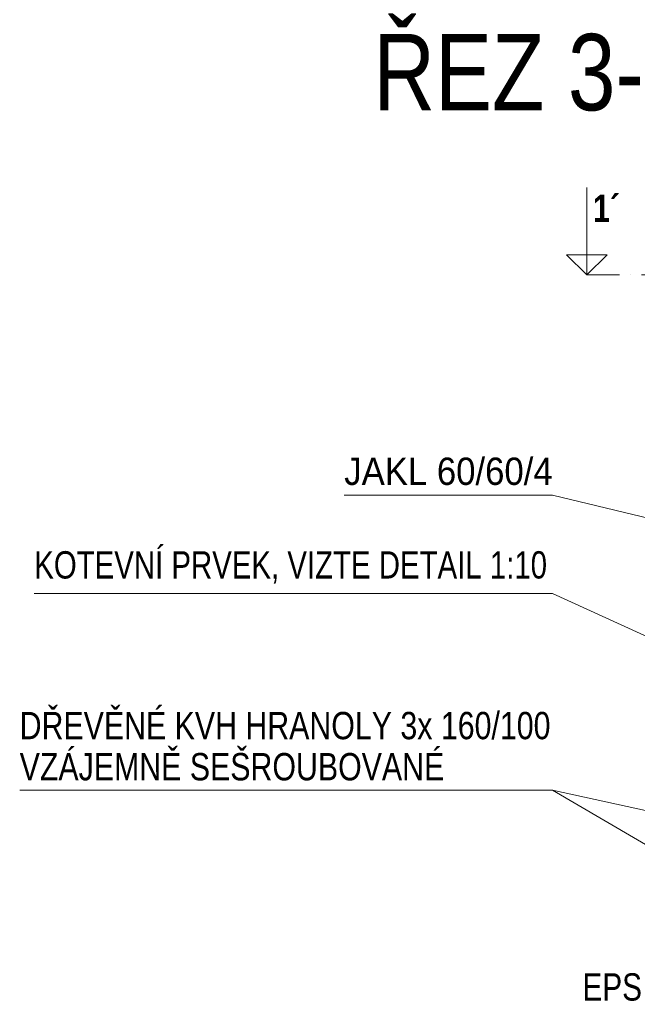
# Model space of a CAD drawing. Header units: millimetres. Extents: x -27818 to -4159, y -105989 to -15933.
# Tile 11 of 15: x -14146 to -13015, y -17753 to -15950. Entities that reach past the tile are written whole.
import ezdxf

# ---------------------------------------------------------------- set-up
doc = ezdxf.new("R2010")
doc.units = ezdxf.units.MM
doc.linetypes.add('Cerchovana_1', pattern=[100, 60, -20, 0, -20])
doc.layers.add('XR$1$VÝKRES (Z4) - ŽEBŘÍK_1', color=7, linetype='Continuous', lineweight=25)
doc.styles.add('ARIAL', font='ARIAL.TTF')
doc.styles.add('ARIALNARROW', font='ARIALN.TTF')

# ---------------------------------------------------------------- blocks, each defined once
blk = doc.blocks.new('KOMPLEXNÍ OBJEKT_38')
at = {"layer": 'XR$1$VÝKRES (Z4) - ŽEBŘÍK_1', "color": 7, "linetype": 'Continuous', "lineweight": 13}
for p, q in [((-13107.4, -16256.9), (-13107.4, -16417.3)), ((-13107.4, -16417.3), (-13144.5, -16380.2)), ((-13144.5, -16380.2), (-13070.3, -16380.2)), ((-13070.3, -16380.2), (-13107.4, -16417.3))]:
    blk.add_line(p, q, dxfattribs=at)
at = {"layer": 'XR$1$VÝKRES (Z4) - ŽEBŘÍK_1', "color": 7, "linetype": 'Cerchovana_1', "lineweight": 13}
blk.add_line((-13107.4, -16417.3), (-12970.9, -16417.3), dxfattribs=at)

msp = doc.modelspace()

# ---------------------------------------------------------------- linework, layer by layer
at = {"layer": 'XR$1$VÝKRES (Z4) - ŽEBŘÍK_1', "color": 7, "linetype": 'Continuous', "lineweight": 13}
for p, q in [((-13551.7, -16820.9), (-13170.4, -16820.9)), ((-13170.4, -16820.9), (-12527.8, -16974)), ((-14119.7, -17000.9), (-13170.4, -17000.9)), ((-13170.4, -17000.9), (-12497.8, -17306.8)), ((-14146.4, -17360.9), (-13170.4, -17360.9)), ((-13170.4, -17360.9), (-12575.2, -17708.4)), ((-13170.4, -17360.9), (-11367.8, -17753.1))]:
    msp.add_line(p, q, dxfattribs=at)

# ---------------------------------------------------------------- block references
msp.add_blockref('KOMPLEXNÍ OBJEKT_38', (0, 0), dxfattribs=at)

# ---------------------------------------------------------------- texts
at = {"layer": 'XR$1$VÝKRES (Z4) - ŽEBŘÍK_1', "color": 7, "linetype": 'Continuous', "lineweight": 70, "insert": (-13498.3, -16117.9), "char_height": 140, "width": 692.596, "attachment_point": 7, "style": 'ARIAL'}
msp.add_mtext('\\W0.80;ŘEZ 3-3´', dxfattribs=at)
at = {"layer": 'XR$1$VÝKRES (Z4) - ŽEBŘÍK_1', "color": 7, "linetype": 'Continuous', "lineweight": 13, "insert": (-13096.2, -16320.3), "char_height": 50, "width": 68.755, "attachment_point": 7, "style": 'ARIAL'}
msp.add_mtext('\\A1;{\\fArial|i0|b1;\\H50.000000;\\W0.800000;\\C7;1´}\\P', dxfattribs=at)
at = {"layer": 'XR$1$VÝKRES (Z4) - ŽEBŘÍK_1', "color": 7, "linetype": 'Continuous', "lineweight": 25, "char_height": 50, "attachment_point": 7, "style": 'ARIALNARROW'}
for s, insert, width in [('\\W1.11;JAKL 60/60/4', (-13551.7, -16802.6), 408.991), ('\\W0.94;KOTEVNÍ PRVEK, VIZTE DETAIL 1:10', (-14119.7, -16982.6), 972.92), ('\\W0.95;EPS 300', (-13115.2, -17747), 239.817)]:
    msp.add_mtext(s, dxfattribs=dict(at, insert=insert, width=width))
at = {"layer": 'XR$1$VÝKRES (Z4) - ŽEBŘÍK_1', "color": 7, "linetype": 'Continuous', "lineweight": 13, "insert": (-14146.4, -17217.6), "char_height": 50, "width": 1000.168, "attachment_point": 1, "line_spacing_factor": 0.903614, "style": 'ARIALNARROW'}
msp.add_mtext('\\W0.97;DŘEVĚNÉ KVH HRANOLY 3x 160/100\\PVZÁJEMNĚ SEŠROUBOVANÉ', dxfattribs=at)

doc.saveas('drawing.dxf')
